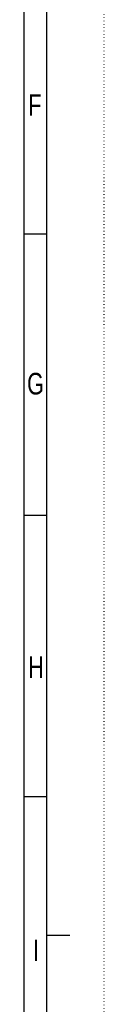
# Model space of a CAD drawing. Extents: x 0 to 594, y 0 to 841.
# Tile 13 of 14: x 577 to 594, y 282 to 499. Entities that reach past the tile are written whole.
import ezdxf

# ---------------------------------------------------------------- set-up
doc = ezdxf.new("R2010")
doc.units = 0
doc.linetypes.add('SLD-PUNTI', pattern=[0.635, 0, -0.635])
doc.linetypes.add('SLD-SOLIDO', pattern=[0])
doc.layers.get('0').update_dxf_attribs({"linetype": 'CONTINUOUS'})
doc.styles.add('SLDTEXTSTYLE2', font='ARIALN.TTF', dxfattribs={"width": 0.87})

msp = doc.modelspace()

# ---------------------------------------------------------------- linework, layer by layer
at = {"color": 7, "linetype": 'SLD-PUNTI'}
msp.add_line((594.499, 841), (594.499, -0.001), dxfattribs=at)
at = {"color": 7, "linetype": 'SLD-SOLIDO'}
for p, q in [((582.001, 12.499), (582.001, 828.499)), ((577.001, 17.499), (577.001, 823.499)), ((582.001, 451.499), (577.001, 451.499)), ((582.001, 451.499), (577.001, 451.499)), ((582.001, 389.499), (577.001, 389.499)), ((582.001, 389.499), (577.001, 389.499)), ((582.001, 327.499), (577.001, 327.499)), ((582.001, 327.499), (577.001, 327.499)), ((582.001, 296.999), (587.001, 296.999))]:
    msp.add_line(p, q, dxfattribs=at)

# ---------------------------------------------------------------- texts
at = {"color": 7, "linetype": 'CONTINUOUS', "char_height": 4.763, "attachment_point": 2, "style": 'SLDTEXTSTYLE2'}
for s, insert in [('F', (579.315, 482.311)), ('G', (579.463, 420.91)), ('H', (579.563, 358.441)), ('I', (579.603, 296.06))]:
    msp.add_mtext(s, dxfattribs=dict(at, insert=insert))

doc.saveas('drawing.dxf')
